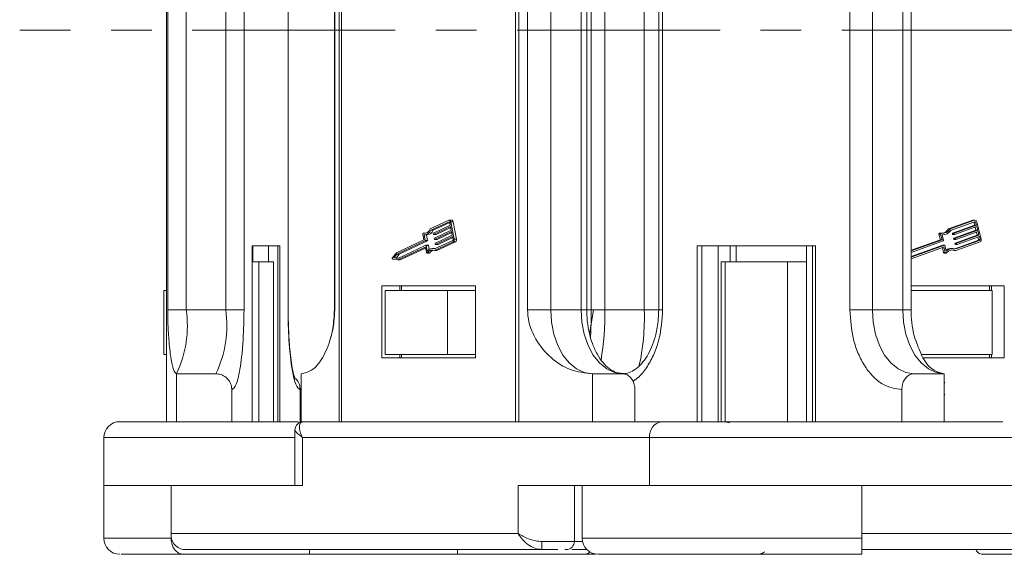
# Model space of a CAD drawing. Header units: millimetres. Extents: x 3199 to 4123, y -210 to 442.
# Tile 3 of 39: x 3496 to 3558, y -52 to -19. Entities that reach past the tile are written whole.
import ezdxf

# ---------------------------------------------------------------- set-up
doc = ezdxf.new("R2010")
doc.units = ezdxf.units.MM
doc.linetypes.add('CENTERX2', pattern=[20.32, 12.7, -2.54, 2.54, -2.54])

msp = doc.modelspace()

# ---------------------------------------------------------------- linework, layer by layer
at = {"color": 7, "linetype": 'Continuous', "lineweight": 15}
for p, q in [((3505.523, 5.092), (3505.523, -19.408)), ((3505.529, -19.408), (3505.529, 5.092)), ((3516.338, 5.092), (3516.338, -19.408)), ((3516.483, -19.408), (3516.483, 5.092)), ((3527.372, 5.092), (3527.372, -19.408)), ((3527.57, -19.408), (3527.57, 5.092)), ((3505.603, -1.908), (3505.603, -19.408)), ((3506.767, -19.408), (3506.767, -1.908)), ((3509.238, -1.908), (3509.238, -19.408)), ((3510.379, -19.408), (3510.379, -1.908)), ((3513.133, -1.908), (3513.133, -19.408)), ((3513.144, -19.408), (3513.144, -1.908)), ((3516.034, -1.908), (3516.034, -19.408)), ((3516.058, -19.408), (3516.058, -1.908)), ((3528.112, -1.908), (3528.112, -19.408)), ((3529.574, -19.408), (3529.574, -1.908)), ((3531.472, -1.908), (3531.472, -19.408)), ((3531.821, -19.408), (3531.821, -1.908)), ((3532.108, -1.908), (3532.108, -19.408)), ((3532.955, -19.408), (3532.955, -1.908)), ((3535.426, -1.908), (3535.426, -19.408)), ((3536.33, -1.908), (3536.33, -19.408)), ((3536.57, -19.408), (3536.57, -1.908)), ((3548.284, -1.908), (3548.284, -19.408)), ((3549.694, -19.408), (3549.694, -1.908)), ((3551.593, -1.908), (3551.593, -19.408)), ((3552.116, -19.408), (3552.116, -1.908)), ((3505.523, -19.408), (3505.523, -43.908)), ((3505.529, -43.908), (3505.529, -19.408)), ((3505.603, -19.408), (3505.603, -36.908)), ((3506.767, -36.908), (3506.767, -19.408)), ((3509.238, -19.408), (3509.238, -36.908)), ((3510.379, -36.908), (3510.379, -19.408)), ((3513.133, -19.408), (3513.133, -36.908)), ((3513.144, -36.908), (3513.144, -19.408)), ((3516.034, -19.408), (3516.034, -36.908)), ((3516.058, -36.908), (3516.058, -19.408)), ((3516.338, -19.408), (3516.338, -43.908)), ((3516.483, -43.908), (3516.483, -19.408)), ((3527.372, -19.408), (3527.372, -43.908)), ((3527.57, -43.908), (3527.57, -19.408)), ((3528.112, -19.408), (3528.112, -36.908)), ((3529.574, -36.908), (3529.574, -19.408)), ((3531.472, -19.408), (3531.472, -36.908)), ((3531.821, -36.908), (3531.821, -19.408)), ((3532.108, -19.408), (3532.108, -36.908)), ((3532.955, -36.908), (3532.955, -19.408)), ((3535.426, -19.408), (3535.426, -36.908)), ((3536.33, -19.408), (3536.33, -36.908)), ((3536.57, -36.908), (3536.57, -19.408)), ((3548.284, -19.408), (3548.284, -36.908)), ((3549.694, -36.908), (3549.694, -19.408)), ((3551.593, -19.408), (3551.593, -36.908)), ((3552.116, -36.908), (3552.116, -19.408)), ((3523.195, -31.308), (3522.036, -31.85)), ((3523.213, -31.398), (3522.072, -31.932)), ((3523.231, -31.398), (3523.213, -31.398)), ((3523.374, -31.302), (3523.222, -31.302)), ((3523.524, -32.48), (3523.31, -31.402)), ((3523.31, -31.402), (3523.462, -31.402)), ((3523.675, -32.48), (3523.462, -31.402)), ((3555.978, -31.308), (3554.464, -31.85)), ((3556.084, -31.308), (3554.569, -31.85)), ((3556.107, -31.398), (3554.616, -31.932)), ((3555.978, -31.308), (3556.084, -31.308)), ((3556.119, -31.302), (3556.013, -31.302)), ((3556.512, -32.48), (3556.233, -31.402)), ((3522.223, -31.932), (3522.072, -31.932)), ((3522.223, -31.932), (3523.255, -31.449)), ((3522.227, -32.105), (3523.287, -31.609)), ((3523.305, -31.699), (3522.245, -32.194)), ((3522.289, -32.419), (3523.349, -31.923)), ((3523.367, -32.013), (3522.307, -32.509)), ((3522.396, -32.194), (3523.318, -31.764)), ((3523.287, -31.609), (3523.251, -31.429)), ((3523.349, -31.923), (3523.305, -31.699)), ((3523.412, -32.238), (3523.367, -32.013)), ((3554.464, -31.85), (3554.569, -31.85)), ((3556.098, -31.609), (3554.714, -32.105)), ((3556.179, -31.923), (3554.795, -32.419)), ((3554.819, -32.105), (3556.203, -31.609)), ((3556.227, -31.699), (3554.842, -32.194)), ((3554.9, -32.419), (3556.285, -31.923)), ((3556.308, -32.013), (3554.924, -32.509)), ((3556.052, -31.429), (3556.098, -31.609)), ((3556.157, -31.429), (3556.052, -31.429)), ((3556.098, -31.609), (3556.203, -31.609)), ((3556.13, -31.733), (3556.179, -31.923)), ((3556.203, -31.609), (3556.157, -31.429)), ((3556.179, -31.923), (3556.285, -31.923)), ((3556.285, -31.923), (3556.227, -31.699)), ((3556.366, -32.238), (3556.308, -32.013)), ((3521.641, -32.526), (3519.911, -33.335)), ((3521.703, -32.595), (3519.941, -33.419)), ((3520.093, -33.419), (3521.855, -32.595)), ((3521.572, -32.178), (3521.641, -32.526)), ((3521.744, -32.118), (3521.601, -32.118)), ((3521.606, -32.118), (3521.742, -32.118)), ((3521.644, -32.219), (3521.713, -32.566)), ((3521.674, -32.22), (3521.826, -32.22)), ((3521.855, -32.595), (3521.703, -32.595)), ((3521.865, -32.566), (3521.713, -32.566)), ((3521.865, -32.566), (3521.796, -32.22)), ((3522.226, -32.179), (3522.217, -32.134)), ((3522.24, -32.195), (3522.392, -32.195)), ((3522.396, -32.194), (3522.245, -32.194)), ((3522.288, -32.493), (3522.279, -32.448)), ((3522.303, -32.51), (3522.454, -32.51)), ((3522.303, -33.1), (3523.445, -32.566)), ((3522.459, -32.509), (3522.307, -32.509)), ((3522.351, -32.734), (3523.412, -32.238)), ((3523.429, -32.328), (3522.369, -32.824)), ((3522.459, -32.509), (3523.38, -32.078)), ((3522.521, -32.824), (3523.442, -32.393)), ((3523.465, -32.508), (3523.429, -32.328)), ((3523.675, -32.48), (3523.524, -32.48)), ((3553.949, -32.526), (3552.116, -33.182)), ((3554.054, -32.526), (3552.116, -33.22)), ((3554.135, -32.595), (3552.116, -33.318)), ((3553.859, -32.178), (3553.949, -32.526)), ((3553.859, -32.178), (3553.964, -32.178)), ((3554.002, -32.118), (3553.897, -32.118)), ((3553.949, -32.526), (3554.054, -32.526)), ((3553.964, -32.178), (3554.054, -32.526)), ((3554.058, -32.219), (3554.148, -32.566)), ((3554.058, -32.22), (3554.097, -32.22)), ((3554.7, -32.134), (3554.712, -32.179)), ((3554.7, -32.134), (3554.806, -32.134)), ((3554.712, -32.179), (3554.817, -32.179)), ((3554.714, -32.105), (3554.819, -32.105)), ((3554.731, -32.195), (3554.836, -32.195)), ((3554.782, -32.448), (3554.793, -32.493)), ((3554.782, -32.448), (3554.887, -32.448)), ((3554.793, -32.493), (3554.899, -32.493)), ((3554.9, -32.419), (3554.795, -32.419)), ((3554.817, -32.179), (3554.806, -32.134)), ((3554.812, -32.51), (3554.918, -32.51)), ((3556.304, -32.566), (3554.861, -33.083)), ((3556.261, -32.238), (3554.876, -32.734)), ((3554.899, -32.493), (3554.887, -32.448)), ((3554.918, -33.1), (3556.409, -32.566)), ((3554.982, -32.734), (3556.366, -32.238)), ((3556.389, -32.328), (3555.005, -32.824)), ((3556.212, -32.048), (3556.261, -32.238)), ((3556.261, -32.238), (3556.366, -32.238)), ((3556.293, -32.362), (3556.331, -32.508)), ((3556.409, -32.566), (3556.304, -32.566)), ((3556.331, -32.508), (3556.436, -32.508)), ((3556.436, -32.508), (3556.389, -32.328)), ((3512.627, -32.908), (3510.885, -32.908)), ((3510.885, -32.908), (3510.885, -43.908)), ((3510.897, -43.908), (3510.897, -32.908)), ((3510.924, -32.908), (3510.924, -33.908)), ((3511.912, -32.908), (3511.912, -33.908)), ((3512.499, -32.908), (3512.499, -43.908)), ((3512.627, -43.908), (3512.627, -32.908)), ((3519.994, -33.689), (3521.756, -32.865)), ((3520, -33.784), (3521.715, -32.982)), ((3520.152, -33.784), (3521.743, -33.04)), ((3521.724, -32.982), (3521.715, -32.982)), ((3521.799, -33.323), (3521.735, -32.998)), ((3521.912, -32.864), (3521.761, -32.864)), ((3521.775, -32.881), (3521.844, -33.228)), ((3521.927, -32.881), (3521.775, -32.881)), ((3521.974, -33.118), (3521.927, -32.881)), ((3522.307, -33.067), (3522.155, -33.067)), ((3522.303, -33.199), (3523.462, -32.656)), ((3522.454, -33.199), (3522.303, -33.199)), ((3522.35, -32.808), (3522.341, -32.763)), ((3522.365, -32.825), (3522.517, -32.825)), ((3522.521, -32.824), (3522.369, -32.824)), ((3522.454, -33.199), (3523.614, -32.656)), ((3523.462, -32.656), (3523.614, -32.656)), ((3546.132, -32.908), (3538.723, -32.908)), ((3538.723, -32.908), (3538.723, -43.908)), ((3539.019, -43.908), (3539.019, -32.908)), ((3540.041, -43.908), (3540.041, -32.908)), ((3540.801, -33.908), (3540.801, -32.908)), ((3541.18, -33.908), (3541.18, -32.908)), ((3545.573, -32.908), (3545.573, -43.908)), ((3545.945, -32.908), (3545.945, -43.908)), ((3546.132, -43.908), (3546.132, -32.908)), ((3552.116, -33.613), (3554.204, -32.865)), ((3554.099, -32.865), (3552.116, -33.575)), ((3552.116, -33.711), (3554.151, -32.982)), ((3554.074, -33.01), (3554.155, -33.323)), ((3554.099, -32.865), (3554.204, -32.865)), ((3554.21, -32.864), (3554.105, -32.864)), ((3554.108, -32.998), (3554.176, -32.998)), ((3554.26, -33.323), (3554.176, -32.998)), ((3554.229, -32.881), (3554.319, -33.228)), ((3554.726, -33.067), (3554.62, -33.067)), ((3554.813, -33.199), (3554.918, -33.199)), ((3554.863, -32.763), (3554.875, -32.808)), ((3554.863, -32.763), (3554.968, -32.763)), ((3554.875, -32.808), (3554.98, -32.808)), ((3554.876, -32.734), (3554.982, -32.734)), ((3554.894, -32.825), (3554.999, -32.825)), ((3554.918, -33.199), (3556.433, -32.656)), ((3554.98, -32.808), (3554.968, -32.763)), ((3519.911, -33.335), (3519.667, -33.65)), ((3519.683, -33.732), (3520, -33.784)), ((3519.941, -33.419), (3519.761, -33.651)), ((3519.761, -33.651), (3519.994, -33.689)), ((3519.913, -33.651), (3519.761, -33.651)), ((3519.913, -33.651), (3520.093, -33.419)), ((3520.034, -33.671), (3519.913, -33.651)), ((3520.093, -33.419), (3519.941, -33.419)), ((3520.152, -33.784), (3520, -33.784)), ((3521.828, -33.356), (3521.98, -33.356)), ((3522.001, -33.344), (3521.849, -33.344)), ((3554.26, -33.323), (3554.155, -33.323)), ((3554.193, -33.356), (3554.298, -33.356)), ((3511.297, -33.908), (3510.897, -33.908)), ((3511.297, -43.908), (3511.297, -33.908)), ((3511.297, -33.908), (3512.215, -33.908)), ((3512.215, -33.908), (3512.215, -43.908)), ((3512.227, -33.908), (3512.215, -33.908)), ((3512.227, -43.908), (3512.227, -33.908)), ((3540.234, -33.908), (3540.234, -43.908)), ((3540.475, -33.908), (3540.234, -33.908)), ((3540.475, -43.908), (3540.475, -33.908)), ((3540.475, -33.908), (3544.38, -33.908)), ((3544.38, -33.908), (3544.38, -43.908)), ((3545.573, -33.908), (3544.38, -33.908)), ((3505.367, -39.708), (3505.367, -35.708)), ((3505.367, -35.708), (3505.523, -35.708)), ((3524.856, -35.408), (3518.999, -35.408)), ((3518.999, -35.408), (3518.999, -39.908)), ((3519.216, -35.708), (3519.216, -39.708)), ((3519.216, -35.708), (3523.12, -35.708)), ((3520.138, -35.408), (3520.138, -35.708)), ((3520.234, -35.408), (3520.234, -35.708)), ((3523.12, -39.708), (3523.12, -35.708)), ((3523.12, -35.708), (3524.856, -35.708)), ((3524.856, -39.908), (3524.856, -35.408)), ((3557.948, -35.408), (3552.116, -35.408)), ((3557.2, -35.708), (3552.116, -35.708)), ((3557.032, -35.708), (3557.032, -35.408)), ((3557.158, -35.708), (3557.158, -35.408)), ((3557.2, -39.708), (3557.2, -35.708)), ((3557.948, -39.908), (3557.948, -35.408)), ((3506.767, -36.908), (3505.603, -36.908)), ((3506.767, -36.908), (3509.238, -36.908)), ((3509.238, -36.908), (3510.379, -36.908)), ((3513.144, -36.908), (3513.133, -36.908)), ((3516.034, -36.908), (3516.058, -36.908)), ((3529.574, -36.908), (3528.112, -36.908)), ((3529.574, -36.908), (3531.472, -36.908)), ((3531.472, -36.908), (3531.821, -36.908)), ((3531.821, -36.908), (3532.108, -36.908)), ((3532.001, -38.425), (3532.247, -36.908)), ((3532.955, -36.908), (3532.108, -36.908)), ((3532.955, -36.908), (3535.426, -36.908)), ((3535.426, -36.908), (3536.343, -36.908)), ((3536.33, -36.908), (3536.57, -36.908)), ((3549.694, -36.908), (3548.284, -36.908)), ((3549.694, -36.908), (3551.593, -36.908)), ((3551.593, -36.908), (3552.116, -36.908)), ((3505.523, -39.708), (3505.367, -39.708)), ((3518.999, -39.908), (3524.856, -39.908)), ((3519.216, -39.708), (3523.12, -39.708)), ((3520.138, -39.708), (3520.138, -39.908)), ((3520.234, -39.908), (3520.234, -39.708)), ((3524.856, -39.708), (3523.12, -39.708)), ((3552.782, -39.708), (3557.2, -39.708)), ((3552.866, -39.908), (3557.948, -39.908)), ((3557.032, -39.708), (3557.032, -39.908)), ((3557.158, -39.908), (3557.158, -39.708)), ((3506.155, -43.908), (3506.155, -40.908)), ((3506.155, -40.908), (3508.626, -40.908)), ((3513.955, -43.908), (3513.955, -40.908)), ((3532.177, -43.908), (3532.177, -40.908)), ((3532.177, -40.908), (3534.075, -40.908)), ((3552.298, -40.908), (3554.196, -40.908)), ((3554.196, -43.908), (3554.196, -40.908)), ((3554.196, -41.441), (3554.229, -41.502)), ((3509.614, -43.908), (3509.614, -41.908)), ((3513.898, -43.908), (3513.898, -41.908)), ((3534.834, -43.908), (3534.834, -41.908)), ((3551.538, -43.908), (3551.538, -41.908)), ((3554.229, -42.197), (3554.196, -42.257)), ((3513.955, -43.908), (3514.077, -43.908)), ((3514.077, -43.908), (3513.967, -43.964)), ((3514.077, -43.908), (3536.515, -43.908)), ((3540.76, -43.976), (3540.458, -43.908)), ((3501.608, -44.908), (3501.608, -47.908)), ((3501.608, -44.908), (3513.564, -44.908)), ((3513.564, -44.406), (3513.564, -47.908)), ((3514.046, -44.908), (3535.756, -44.908)), ((3514.046, -47.908), (3514.046, -44.908)), ((3535.756, -44.908), (3535.756, -47.908)), ((3535.756, -44.908), (3559.682, -44.908)), ((3501.608, -47.908), (3501.608, -51.208)), ((3501.608, -47.908), (3505.82, -47.908)), ((3505.82, -50.908), (3505.82, -47.908)), ((3505.82, -47.908), (3514.046, -47.908)), ((3527.531, -47.908), (3527.531, -50.908)), ((3535.756, -47.908), (3527.531, -47.908)), ((3531.049, -51.408), (3531.049, -47.908)), ((3531.543, -47.908), (3531.543, -51.208)), ((3535.756, -47.908), (3549.043, -47.908)), ((3535.866, -47.908), (3549.043, -47.908)), ((3549.043, -50.908), (3549.043, -47.908)), ((3549.043, -47.908), (3561.682, -47.908)), ((3527.531, -50.908), (3505.82, -50.908)), ((3505.82, -51.208), (3505.82, -50.908)), ((3582.404, -50.908), (3549.043, -50.908)), ((3549.043, -51.208), (3549.043, -50.908)), ((3501.608, -51.208), (3505.82, -51.208)), ((3529.007, -51.408), (3531.049, -51.408)), ((3531.563, -51.408), (3531.049, -51.408)), ((3531.543, -51.208), (3549.043, -51.208)), ((3506.58, -51.908), (3529.018, -51.908)), ((3514.476, -52.208), (3506.58, -52.208)), ((3514.476, -51.908), (3514.476, -52.208)), ((3523.739, -52.208), (3514.476, -52.208)), ((3523.739, -52.208), (3523.739, -51.908)), ((3531.636, -52.208), (3523.739, -52.208)), ((3532.173, -52.208), (3531.742, -52.208)), ((3532.173, -52.208), (3532.173, -52.137)), ((3532.368, -52.208), (3532.173, -52.208)), ((3549.043, -51.908), (3583.522, -51.908)), ((3562.026, -52.208), (3556.545, -52.208))]:
    msp.add_line(p, q, dxfattribs=at)
at = {"color": 1, "linetype": 'CENTERX2', "lineweight": 13}
msp.add_line((4007.525, -19.408), (3496.344, -19.408), dxfattribs=at)
at = {"color": 7, "linetype": 'Continuous', "lineweight": 15, "flags": 128}
for points in [[(3523.195, -31.308), (3523.213, -31.302), (3523.231, -31.302), (3523.249, -31.308), (3523.265, -31.318), (3523.28, -31.334), (3523.293, -31.353), (3523.303, -31.376), (3523.31, -31.402)], [(3523.251, -31.429), (3523.249, -31.42), (3523.246, -31.413), (3523.241, -31.406), (3523.237, -31.401), (3523.231, -31.398), (3523.225, -31.396), (3523.219, -31.396), (3523.213, -31.398)], [(3523.462, -31.402), (3523.455, -31.376), (3523.445, -31.353), (3523.432, -31.334), (3523.417, -31.318), (3523.401, -31.308), (3523.383, -31.302), (3523.374, -31.302)], [(3556.013, -31.302), (3556.002, -31.302), (3555.978, -31.308)], [(3556.052, -31.429), (3556.049, -31.42), (3556.048, -31.419)], [(3521.572, -32.178), (3521.571, -32.167), (3521.572, -32.155), (3521.574, -32.144), (3521.578, -32.134), (3521.584, -32.126), (3521.591, -32.12), (3521.598, -32.118), (3521.606, -32.118)], [(3522.245, -32.194), (3522.242, -32.195), (3522.239, -32.195), (3522.236, -32.194), (3522.233, -32.193), (3522.23, -32.19), (3522.228, -32.187), (3522.227, -32.183), (3522.226, -32.179)], [(3522.307, -32.509), (3522.304, -32.51), (3522.301, -32.51), (3522.298, -32.509), (3522.295, -32.507), (3522.293, -32.505), (3522.291, -32.501), (3522.289, -32.498), (3522.288, -32.493)], [(3522.392, -32.195), (3522.394, -32.195), (3522.396, -32.194)], [(3522.454, -32.51), (3522.456, -32.51), (3522.459, -32.509)], [(3521.735, -32.998), (3521.733, -32.993), (3521.732, -32.99), (3521.73, -32.986), (3521.727, -32.984), (3521.724, -32.982), (3521.721, -32.981), (3521.718, -32.981), (3521.715, -32.982)], [(3521.756, -32.865), (3521.759, -32.864), (3521.762, -32.864), (3521.765, -32.865), (3521.768, -32.867), (3521.77, -32.869), (3521.772, -32.872), (3521.774, -32.876), (3521.775, -32.881)], [(3521.927, -32.881), (3521.926, -32.876), (3521.924, -32.872), (3521.922, -32.869), (3521.92, -32.867), (3521.917, -32.865), (3521.914, -32.864), (3521.912, -32.864)], [(3522.364, -33.072), (3522.336, -33.068), (3522.307, -33.067)], [(3522.369, -32.824), (3522.366, -32.825), (3522.363, -32.825), (3522.36, -32.824), (3522.358, -32.822), (3522.355, -32.819), (3522.353, -32.816), (3522.351, -32.812), (3522.35, -32.808)], [(3522.517, -32.825), (3522.518, -32.825), (3522.521, -32.824)], [(3554.105, -32.864), (3554.103, -32.864), (3554.099, -32.865)], [(3554.673, -33.164), (3554.736, -33.174), (3554.813, -33.199)], [(3519.683, -33.732), (3519.674, -33.729), (3519.667, -33.722), (3519.661, -33.712), (3519.657, -33.699), (3519.656, -33.686), (3519.657, -33.672), (3519.661, -33.66), (3519.667, -33.65)], [(3521.849, -33.344), (3521.843, -33.351), (3521.835, -33.355), (3521.828, -33.356), (3521.82, -33.355), (3521.813, -33.35), (3521.807, -33.343), (3521.802, -33.334), (3521.799, -33.323)], [(3532.177, -40.908), (3531.669, -40.832), (3531.181, -40.604), (3530.731, -40.234), (3530.336, -39.737), (3530.012, -39.131), (3529.772, -38.439), (3529.624, -37.689), (3529.574, -36.908)], [(3531.472, -36.908), (3531.522, -37.689), (3531.67, -38.439), (3531.911, -39.131), (3532.234, -39.737), (3532.629, -40.234), (3533.079, -40.604), (3533.567, -40.832), (3534.075, -40.908)], [(3552.298, -40.908), (3551.79, -40.832), (3551.301, -40.604), (3550.851, -40.234), (3550.457, -39.737), (3550.133, -39.131), (3549.893, -38.439), (3549.744, -37.689), (3549.694, -36.908)], [(3551.593, -36.908), (3551.643, -37.689), (3551.791, -38.439), (3552.031, -39.131), (3552.355, -39.737), (3552.75, -40.234), (3553.2, -40.604), (3553.688, -40.832), (3554.196, -40.908)]]:
    msp.add_lwpolyline(points, dxfattribs=at)
at = {"color": 7, "linetype": 'Continuous', "lineweight": 15}
for centre, radius, start, end in [((3556.117, -31.421), 0.118, 9.59606, 106.18965), ((3556.118, -31.435), 0.0394, 9.59606, 106.18965), ((3521.655, -31.719), 0.402, 262.96934, 340.90689), ((3521.642, -31.754), 0.465, 270.2215, 337.50574), ((3521.787, -31.748), 0.473, 274.68263, 337.16718), ((3554.09, -31.568), 0.556, 261.55059, 329.48172), ((3553.975, -31.557), 0.57, 276.98085, 329.07442), ((3554.085, -31.585), 0.634, 267.54167, 326.84948), ((3521.687, -32.573), 0.027, 305.80122, 15.92036), ((3521.839, -32.573), 0.027, 305.80122, 15.92036), ((3522.243, -32.126), 0.027, 125.80122, 195.92036), ((3522.305, -32.441), 0.027, 125.80122, 195.92036), ((3523.413, -32.522), 0.054, 305.80122, 15.92036), ((3523.368, -32.525), 0.162, 305.80122, 15.92036), ((3523.52, -32.525), 0.162, 305.80122, 15.92036), ((3553.902, -32.163), 0.0457, 96.16409, 199.43909), ((3554.006, -32.163), 0.0448, 87.32658, 200.09168), ((3554.125, -32.573), 0.0243, 294.24754, 16.98911), ((3554.724, -32.127), 0.0243, 114.24754, 196.98911), ((3554.732, -32.175), 0.0203, 190.39015, 267.44797), ((3554.805, -32.441), 0.0243, 114.24754, 196.98911), ((3554.813, -32.49), 0.0203, 190.39015, 267.44797), ((3554.829, -32.127), 0.0243, 114.24754, 196.98911), ((3554.837, -32.176), 0.0197, 189.59606, 286.18965), ((3554.91, -32.441), 0.0243, 114.24754, 196.98911), ((3554.918, -32.49), 0.0197, 189.59606, 286.18965), ((3556.284, -32.522), 0.0487, 294.24754, 16.98911), ((3556.389, -32.522), 0.0487, 294.24754, 16.98911), ((3556.373, -32.523), 0.146, 294.24754, 16.98911), ((3522.154, -33.452), 0.382, 67.02819, 144.0838), ((3522.153, -33.513), 0.348, 64.63104, 150.9013), ((3522.348, -33.566), 0.412, 106.42018, 147.3586), ((3522.367, -32.756), 0.027, 125.80122, 195.92036), ((3554.157, -33.001), 0.0197, 9.59606, 106.18965), ((3554.21, -32.884), 0.0197, 9.59606, 106.18965), ((3554.624, -33.663), 0.596, 90.31406, 122.66286), ((3554.725, -33.663), 0.595, 71.05058, 133.01527), ((3554.725, -33.693), 0.53, 68.67189, 138.89801), ((3554.886, -32.756), 0.0243, 114.24754, 196.98911), ((3554.895, -32.804), 0.0203, 190.39015, 267.44797), ((3554.992, -32.756), 0.0243, 114.24754, 196.98911), ((3554.999, -32.805), 0.0197, 189.59606, 286.18965), ((3521.979, -33.33), 0.0259, 273.24537, 328.40451), ((3554.195, -33.315), 0.0409, 190.62247, 267.21565), ((3554.298, -33.318), 0.0381, 188.09507, 316.19026), ((3499.772, -37.885), 7.063, 334.65668, 7.94731), ((3502.242, -37.885), 7.063, 334.65668, 7.94731), ((3515.289, -37.172), 17.668, 350.52979, 0.85425), ((3521.281, -37.377), 14.152, 347.31576, 1.89559), ((3502.608, -44.908), 1, 90, 180), ((3514.078, -44.403), 0.494, 90.06943, 143.10621), ((3536.655, -44.803), 0.905, 98.8643, 186.71898), ((3506.719, -51.014), 0.905, 173.28102, 261.1357), ((3502.608, -51.208), 1, 180, 270), ((3534.933, -51.533), 5.927, 178.79211, 183.62798), ((3530.549, -51.408), 0.5, 270, 0), ((3532.543, -51.208), 1, 180, 270)]:
    msp.add_arc(centre, radius, start, end, dxfattribs=at)
for points, knots in [([(3505.603, -36.908), (3505.606, -37.162), (3505.613, -37.819), (3505.679, -38.9), (3505.799, -39.966), (3505.967, -40.755), (3506.092, -40.857), (3506.155, -40.908)], [0, 0, 0, 0, 0.109672, 0.284648, 0.519248, 0.75632, 1, 1, 1, 1]), ([(3509.614, -41.908), (3509.71, -41.842), (3509.858, -41.739), (3510.036, -41.115), (3510.159, -40.47), (3510.258, -39.669), (3510.353, -38.505), (3510.369, -37.537), (3510.379, -36.908)], [0, 0, 0, 0, 0.239457, 0.368361, 0.5, 0.631639, 0.760543, 1, 1, 1, 1]), ([(3513.133, -36.908), (3513.143, -37.537), (3513.159, -38.505), (3513.254, -39.669), (3513.353, -40.47), (3513.475, -41.115), (3513.653, -41.739), (3513.801, -41.842), (3513.898, -41.908)], [0, 0, 0, 0, 0.239457, 0.368361, 0.5, 0.631639, 0.760543, 1, 1, 1, 1]), ([(3513.569, -41.222), (3513.571, -41.224), (3513.576, -41.233), (3513.496, -41.024), (3513.401, -40.594), (3513.303, -39.94), (3513.235, -39.263), (3513.188, -38.596), (3513.153, -37.83), (3513.148, -37.25), (3513.144, -36.908)], [0, 0, 0, 0, 0.044458, 0.15259, 0.315242, 0.473456, 0.60936, 0.716575, 0.833189, 1, 1, 1, 1]), ([(3513.955, -40.908), (3514.172, -40.866), (3514.646, -40.774), (3515.313, -39.988), (3515.781, -38.863), (3516.022, -37.772), (3516.047, -37.161), (3516.058, -36.908)], [0, 0, 0, 0, 0.219162, 0.479166, 0.735489, 0.890617, 1, 1, 1, 1]), ([(3516.034, -36.908), (3516.015, -37.301), (3515.988, -37.846), (3515.859, -38.478), (3515.781, -38.713), (3515.747, -38.817)], [0, 0, 0, 0, 0.589374, 0.818507, 1, 1, 1, 1]), ([(3528.112, -36.908), (3528.132, -37.162), (3528.185, -37.819), (3528.673, -38.9), (3529.551, -39.966), (3530.79, -40.755), (3531.71, -40.857), (3532.177, -40.908)], [0, 0, 0, 0, 0.109672, 0.284648, 0.519248, 0.75632, 1, 1, 1, 1]), ([(3534.059, -40.887), (3533.928, -40.881), (3533.668, -40.871), (3533.243, -40.625), (3532.829, -40.229), (3532.463, -39.687), (3532.188, -39.084), (3531.996, -38.452), (3531.854, -37.747), (3531.833, -37.216), (3531.821, -36.908)], [0, 0, 0, 0, 0.144271, 0.284649, 0.416683, 0.540674, 0.666471, 0.760775, 0.861452, 1, 1, 1, 1]), ([(3532.108, -36.908), (3532.103, -37.33), (3532.095, -37.912), (3532.071, -38.48), (3532.06, -38.627), (3532.06, -38.629)], [0, 0, 0, 0, 0.720615, 0.996206, 1, 1, 1, 1]), ([(3536.33, -36.908), (3536.312, -37.284), (3536.288, -37.812), (3536.131, -38.54), (3535.952, -39.112), (3535.677, -39.701), (3535.343, -40.197), (3534.965, -40.581), (3534.563, -40.817), (3534.277, -40.925), (3534.109, -40.895), (3534.074, -40.889)], [0, 0, 0, 0, 0.168092, 0.236124, 0.346663, 0.45807, 0.574587, 0.694526, 0.82055, 0.962244, 1, 1, 1, 1]), ([(3534.723, -41.391), (3534.85, -41.298), (3535.179, -41.057), (3535.633, -40.464), (3536.055, -39.671), (3536.46, -38.504), (3536.527, -37.537), (3536.57, -36.908)], [0, 0, 0, 0, 0.11586, 0.300123, 0.484386, 0.664819, 1, 1, 1, 1]), ([(3548.284, -36.908), (3548.328, -37.537), (3548.395, -38.505), (3548.8, -39.669), (3549.22, -40.47), (3549.742, -41.115), (3550.499, -41.739), (3551.129, -41.842), (3551.538, -41.908)], [0, 0, 0, 0, 0.239457, 0.368361, 0.5, 0.631639, 0.760543, 1, 1, 1, 1]), ([(3552.395, -38.802), (3552.381, -38.763), (3552.303, -38.544), (3552.203, -38.045), (3552.125, -37.445), (3552.119, -37.044), (3552.116, -36.908)], [0, 0, 0, 0, 0.071474, 0.392589, 0.794335, 1, 1, 1, 1]), ([(3554.196, -40.908), (3553.98, -40.865), (3553.508, -40.769), (3552.857, -40.049), (3552.549, -39.193), (3552.408, -38.799)], [0, 0, 0, 0, 0.312694, 0.68366, 1, 1, 1, 1]), ([(3508.626, -40.908), (3508.737, -40.919), (3508.959, -40.942), (3509.255, -41.114), (3509.479, -41.368), (3509.597, -41.649), (3509.609, -41.835), (3509.614, -41.908)], [0, 0, 0, 0, 0.214694, 0.429388, 0.644082, 0.858775, 1, 1, 1, 1]), ([(3513.898, -41.908), (3513.886, -41.797), (3513.863, -41.574), (3513.73, -41.314), (3513.6, -41.207), (3513.557, -41.172)], [0, 0, 0, 0, 0.4, 0.8, 1, 1, 1, 1]), ([(3534.075, -40.908), (3534.16, -40.919), (3534.331, -40.942), (3534.559, -41.114), (3534.73, -41.368), (3534.821, -41.649), (3534.831, -41.835), (3534.834, -41.908)], [0, 0, 0, 0, 0.214694, 0.429388, 0.644082, 0.858775, 1, 1, 1, 1]), ([(3551.538, -41.908), (3551.547, -41.796), (3551.563, -41.571), (3551.694, -41.271), (3551.887, -41.045), (3552.1, -40.926), (3552.242, -40.913), (3552.298, -40.908)], [0, 0, 0, 0, 0.214694, 0.429388, 0.644082, 0.858775, 1, 1, 1, 1]), ([(3502.645, -43.908), (3502.633, -43.908), (3502.543, -43.908), (3502.958, -43.908), (3503.973, -43.908), (3505.702, -43.908), (3507.974, -43.908), (3510.678, -43.908), (3512.665, -43.908), (3513.74, -43.908), (3513.78, -43.908)], [0, 0, 0, 0, 0.023639, 0.179863, 0.342582, 0.508753, 0.674925, 0.837644, 0.993867, 1, 1, 1, 1]), ([(3513.973, -43.938), (3513.916, -43.956), (3513.801, -43.993), (3513.667, -44.12), (3513.581, -44.275), (3513.571, -44.387), (3513.566, -44.441)], [0, 0, 0, 0, 0.256261, 0.518044, 0.770035, 1, 1, 1, 1]), ([(3513.967, -43.964), (3513.95, -43.971), (3513.871, -44.002), (3513.831, -44.216), (3513.868, -44.54), (3513.986, -44.785), (3514.046, -44.908)], [0, 0, 0, 0, 0.0843084, 0.3998758, 0.6991885, 1, 1, 1, 1]), ([(3536.515, -43.908), (3537.211, -43.908), (3538.644, -43.908), (3541.342, -43.908), (3544.422, -43.908), (3547.767, -43.908), (3551.172, -43.908), (3554.391, -43.908), (3556.647, -43.908), (3557.688, -43.908), (3557.868, -43.908)], [0, 0, 0, 0, 0.1281295, 0.2639339, 0.4053842, 0.5498363, 0.6942884, 0.8357387, 0.9715431, 1, 1, 1, 1]), ([(3513.573, -44.437), (3513.571, -44.441), (3513.56, -44.46), (3513.663, -44.616), (3513.896, -44.794), (3514.046, -44.908)], [0, 0, 0, 0, 0.089248, 0.412713, 1, 1, 1, 1]), ([(3527.531, -50.908), (3527.73, -51.025), (3528.038, -51.205), (3528.581, -51.377), (3528.874, -51.399), (3529.007, -51.408)], [0, 0, 0, 0, 0.4984129, 0.772928, 1, 1, 1, 1]), ([(3529.018, -51.908), (3528.871, -51.892), (3528.559, -51.856), (3528.13, -51.606), (3527.767, -51.276), (3527.61, -51.031), (3527.531, -50.908)], [0, 0, 0, 0, 0.234359, 0.498216, 0.748481, 1, 1, 1, 1]), ([(3506.58, -52.208), (3506.494, -52.197), (3506.324, -52.175), (3506.096, -52.003), (3505.924, -51.749), (3505.833, -51.468), (3505.824, -51.282), (3505.82, -51.208)], [0, 0, 0, 0, 0.2146939, 0.4293877, 0.6440816, 0.8587754, 1, 1, 1, 1]), ([(3549.043, -52.208), (3549.043, -52.197), (3549.043, -52.175), (3549.043, -52.003), (3549.043, -51.749), (3549.043, -51.468), (3549.043, -51.282), (3549.043, -51.208)], [0, 0, 0, 0, 0.214694, 0.429388, 0.644082, 0.858775, 1, 1, 1, 1]), ([(3502.69, -52.208), (3502.684, -52.208), (3502.669, -52.208), (3503.413, -52.208), (3504.696, -52.208), (3505.964, -52.208), (3506.58, -52.208)], [0, 0, 0, 0, 0.18288, 0.467997, 0.741734, 1, 1, 1, 1]), ([(3530.446, -51.908), (3530.475, -51.908), (3530.542, -51.908), (3530.546, -51.908), (3530.549, -51.908)], [0, 0, 0, 0, 0.424988, 1, 1, 1, 1]), ([(3530.899, -51.908), (3530.992, -51.908), (3531.178, -51.908), (3531.621, -51.908), (3531.841, -51.908)], [0, 0, 0, 0, 0.502622, 1, 1, 1, 1]), ([(3532.043, -52.051), (3532.041, -52.053), (3531.976, -52.129), (3531.83, -52.188), (3531.691, -52.203), (3531.636, -52.208)], [0, 0, 0, 0, 0.014433, 0.608938, 1, 1, 1, 1]), ([(3532.543, -52.208), (3532.597, -52.208), (3532.707, -52.208), (3533.625, -52.208), (3535.147, -52.208), (3537.293, -52.208), (3539.931, -52.208), (3542.889, -52.208), (3545.964, -52.208), (3548.037, -52.208), (3549.043, -52.208)], [0, 0, 0, 0, 0.116516, 0.240011, 0.368641, 0.5, 0.631359, 0.759989, 0.883484, 1, 1, 1, 1]), ([(3542.962, -52.061), (3542.866, -52.111), (3542.704, -52.194), (3542.524, -52.204), (3542.451, -52.208)], [0, 0, 0, 0, 0.593417, 1, 1, 1, 1]), ([(3556.545, -52.208), (3556.487, -52.196), (3556.369, -52.172), (3556.24, -52.05), (3556.19, -51.936), (3556.178, -51.908)], [0, 0, 0, 0, 0.430579, 0.861157, 1, 1, 1, 1])]:
    msp.add_open_spline(points, degree=3, knots=knots, dxfattribs=at)
msp.add_open_spline([(3529.018, -51.908), (3529.202, -51.908), (3529.571, -51.908), (3529.874, -51.908), (3530.025, -51.908)], degree=3, dxfattribs=at)

doc.saveas('drawing.dxf')
